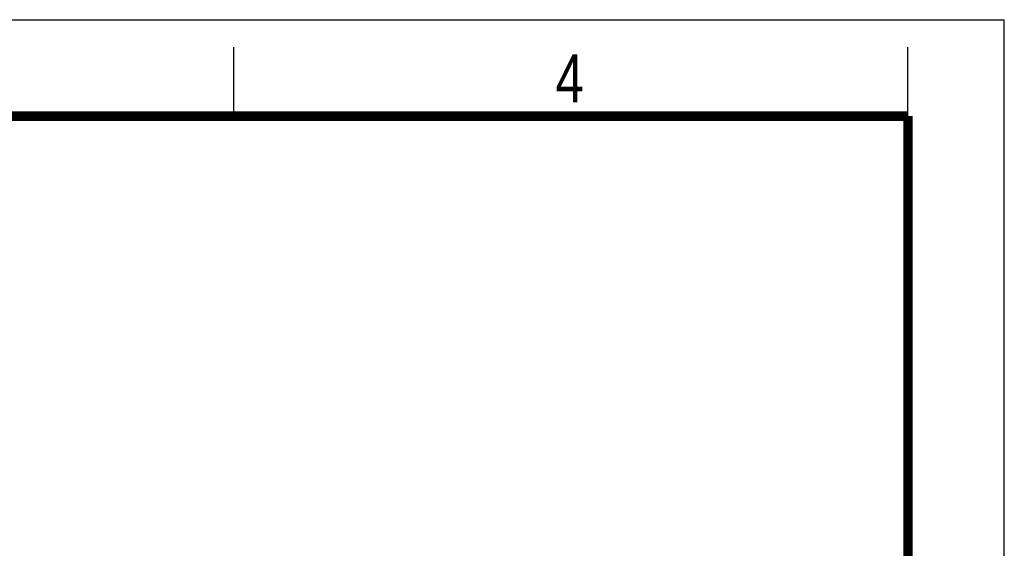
# Model space of a CAD drawing. Header units: millimetres. Extents: x 0 to 210, y 0 to 297.
# Tile 33 of 33: x 138 to 210, y 259 to 297. Entities that reach past the tile are written whole.
import ezdxf

# ---------------------------------------------------------------- set-up
doc = ezdxf.new("R2010")
doc.units = ezdxf.units.MM
doc.header["$LTSCALE"] = 19.36
doc.layers.get('0').update_dxf_attribs({"linetype": 'CONTINUOUS'})
doc.styles.add('TEXTSTYLE_2', font='txt', dxfattribs={"width": 0.75})

msp = doc.modelspace()

# ---------------------------------------------------------------- linework, layer by layer
at = {"color": 2, "linetype": 'CONTINUOUS'}
for p, q in [((0, 297), (210, 297)), ((210, 0), (210, 297)), ((154, 290), (154, 295)), ((203, 290), (203, 295))]:
    msp.add_line(p, q, dxfattribs=at)
at = {"color": 7, "linetype": 'CONTINUOUS', "const_width": 0.7}
for points in [[(7, 290), (203, 290)], [(203, 7), (203, 290)]]:
    msp.add_lwpolyline(points, dxfattribs=at)

# ---------------------------------------------------------------- texts
at = {"color": 5, "linetype": 'CONTINUOUS', "style": 'TEXTSTYLE_2', "width": 0.785714}
msp.add_text('4', height=3.5, dxfattribs=at).set_placement((177.38314, 290.99105))

doc.saveas('drawing.dxf')
